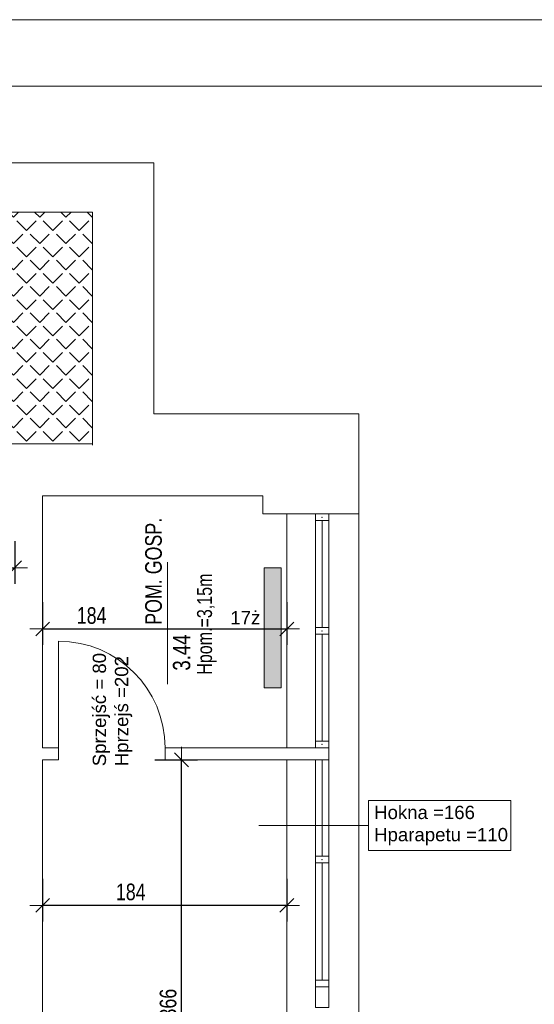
# Model space of a CAD drawing. Header units: millimetres. Extents: x 27490 to 108194, y -40520 to 41185.
# Tile 49 of 65: x 57467 to 57853, y -29899 to -29161. Entities that reach past the tile are written whole.
import ezdxf
from ezdxf.enums import TextEntityAlignment as Align

# ---------------------------------------------------------------- set-up
doc = ezdxf.new("R2010")
doc.units = ezdxf.units.MM
doc.layers.get('0').update_dxf_attribs({"lineweight": 18})
doc.layers.get('Defpoints').update_dxf_attribs({"lineweight": 18})
for name, color, linetype, lineweight in [('BA_met', 7, 'Continuous', 18), ('Cienka', 7, 'Continuous', 18), ('M_Ramki rysunków', 2, 'Continuous', 18), ('PG_WYMIARY', 1, 'Continuous', 18), ('PG_WYPOSAŻENIE', 1, 'Continuous', 18)]:
    doc.layers.add(name, color=color, linetype=linetype, lineweight=lineweight)
doc.styles.add('BIKTC', font='bikromsw.shx', dxfattribs={"width": 0.8})
doc.styles.add('BIKWYM', font='BIKROMSW.SHX', dxfattribs={"width": 0.8})
doc.styles.add('ROMANS', font='bikromsw.shx', dxfattribs={"width": 0.8})
doc.styles.get("Standard").update_dxf_attribs({"font": 'arial.ttf'})
doc.dimstyles.new('BA_KR_50', dxfattribs={"dimscale": 0.5, "dimtxt": 25, "dimasz": 1.666667, "dimexe": 24, "dimexo": 0, "dimgap": 0, "dimtad": 0, "dimdec": 1, "dimrnd": 0.5, "dimzin": 9, "dimdsep": 46, "dimtxsty": 'BIKWYM', "dimblk": 'WYM-KR', "dimcen": 0, "dimdle": 20, "dimclrd": 256, "dimclre": 256, "dimclrt": 7, "dimadec": 0, "dimazin": 0, "dimtfac": 0.033333, "dimtdec": 1, "dimtmove": 0, "dimatfit": 3, "dimldrblk": 'WYM-KR', "dimfxl": 40, "dimfxlon": 1, "dimtvp": 0.8, "dimtolj": 1, "dimarcsym": 0})

# ---------------------------------------------------------------- blocks, each defined once
blk = doc.blocks.new('bikmet')
blk.add_line((0, 1.65), (0, -1.65))
at = {"style": 'ROMANS', "width": 0.8}
blk.add_attdef('NRPOM', text='', height=1, dxfattribs=at).set_placement((-0.333, 0.333), align=Align.RIGHT)
blk.add_attdef('NWAPOM', (0.25, 0.333), '', height=1, dxfattribs=at)
blk.add_attdef('RAREA', text='', height=1.042, dxfattribs=at).set_placement((-0.333, -0.333), align=Align.TOP_RIGHT)
blk.add_attdef('PODLOGA', text='', height=1.042, dxfattribs=at).set_placement((0.25, -0.333), align=Align.TOP_LEFT)
blk = doc.blocks.new('WYM-KR')
at = {"linetype": 'ByBlock'}
blk.add_line((11.52, 0), (-11.52, 0), dxfattribs=at)
at = {"color": 7, "linetype": 'ByBlock'}
blk.add_line((6.24, 6.24), (-6.24, -6.24), dxfattribs=at)
blk = doc.blocks.new('*D583')
at = {"layer": 'Defpoints', "color": 0, "transparency": 16777216}
for p in [(57483.94, -29716), (57588.25, -29716), (57470.44, -30082)]:
    blk.add_point(p, dxfattribs=at)
at = {"layer": 'PG_WYMIARY', "lineweight": -2, "transparency": 16777216}
for p, q in [((57568.25, -29716), (57600.25, -29716)), ((57588.25, -30081.17), (57588.25, -29716.83)), ((57568.25, -30082), (57600.25, -30082))]:
    blk.add_line(p, q, dxfattribs=at)
at = {"layer": 'PG_WYMIARY', "lineweight": -2, "transparency": 16777216, "xscale": 0.8333333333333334, "yscale": 0.8333333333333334, "zscale": 0.8333333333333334}
for p, rotation in [((57588.25, -29716), 90), ((57588.25, -30082), 270)]:
    blk.add_blockref('WYM-KR', p, dxfattribs=dict(at, rotation=rotation))
at = {"layer": 'PG_WYMIARY', "color": 7, "transparency": 16777216, "insert": (57578.25, -29899), "char_height": 12.5, "attachment_point": 5, "rotation": 90, "style": 'BIKWYM'}
blk.add_mtext('\\A1;366', dxfattribs=at)
blk = doc.blocks.new('*D584')
at = {"layer": 'Defpoints', "color": 0, "transparency": 16777216}
for p in [(57483.94, -29518), (57667.44, -29531.5), (57667.44, -29617.8)]:
    blk.add_point(p, dxfattribs=at)
at = {"layer": 'PG_WYMIARY', "lineweight": -2, "transparency": 16777216}
for p, q in [((57483.94, -29597.8), (57483.94, -29629.8)), ((57667.44, -29597.8), (57667.44, -29629.8)), ((57484.78, -29617.8), (57666.61, -29617.8))]:
    blk.add_line(p, q, dxfattribs=at)
at = {"layer": 'PG_WYMIARY', "lineweight": -2, "transparency": 16777216, "xscale": 0.8333333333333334, "yscale": 0.8333333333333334, "zscale": 0.8333333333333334, "rotation": 180}
blk.add_blockref('WYM-KR', (57483.94, -29617.8), dxfattribs=at)
at = {"layer": 'PG_WYMIARY', "lineweight": -2, "transparency": 16777216, "xscale": 0.8333333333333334, "yscale": 0.8333333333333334, "zscale": 0.8333333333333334}
blk.add_blockref('WYM-KR', (57667.44, -29617.8), dxfattribs=at)
at = {"layer": 'PG_WYMIARY', "color": 7, "transparency": 16777216, "insert": (57520.77, -29607.8), "char_height": 12.5, "attachment_point": 5, "style": 'BIKWYM'}
blk.add_mtext('\\A1;184', dxfattribs=at)
blk = doc.blocks.new('*D588')
at = {"layer": 'Defpoints', "color": 0, "transparency": 16777216}
for p in [(57276.94, -29522), (57462.94, -29522), (57462.94, -29571.92)]:
    blk.add_point(p, dxfattribs=at)
at = {"layer": 'PG_WYMIARY', "lineweight": -2, "transparency": 16777216}
for p, q in [((57276.94, -29551.92), (57276.94, -29583.92)), ((57462.94, -29551.92), (57462.94, -29583.92)), ((57277.78, -29571.92), (57462.11, -29571.92))]:
    blk.add_line(p, q, dxfattribs=at)
at = {"layer": 'PG_WYMIARY', "lineweight": -2, "transparency": 16777216, "xscale": 0.8333333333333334, "yscale": 0.8333333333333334, "zscale": 0.8333333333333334, "rotation": 180}
blk.add_blockref('WYM-KR', (57276.94, -29571.92), dxfattribs=at)
at = {"layer": 'PG_WYMIARY', "lineweight": -2, "transparency": 16777216, "xscale": 0.8333333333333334, "yscale": 0.8333333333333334, "zscale": 0.8333333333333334}
blk.add_blockref('WYM-KR', (57462.94, -29571.92), dxfattribs=at)
at = {"layer": 'PG_WYMIARY', "color": 7, "transparency": 16777216, "insert": (57369.94, -29561.92), "char_height": 12.5, "attachment_point": 5, "style": 'BIKWYM'}
blk.add_mtext('\\A1;186', dxfattribs=at)
blk = doc.blocks.new('*D591')
at = {"layer": 'Defpoints', "color": 0, "transparency": 16777216}
for p in [(57483.94, -29716), (57667.44, -29716), (57483.94, -29825.24)]:
    blk.add_point(p, dxfattribs=at)
at = {"layer": 'PG_WYMIARY', "lineweight": -2, "transparency": 16777216}
for p, q in [((57483.94, -29805.24), (57483.94, -29837.24)), ((57667.44, -29805.24), (57667.44, -29837.24)), ((57666.61, -29825.24), (57484.78, -29825.24))]:
    blk.add_line(p, q, dxfattribs=at)
at = {"layer": 'PG_WYMIARY', "lineweight": -2, "transparency": 16777216, "xscale": 0.8333333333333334, "yscale": 0.8333333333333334, "zscale": 0.8333333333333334, "rotation": 180}
blk.add_blockref('WYM-KR', (57483.94, -29825.24), dxfattribs=at)
at = {"layer": 'PG_WYMIARY', "lineweight": -2, "transparency": 16777216, "xscale": 0.8333333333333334, "yscale": 0.8333333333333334, "zscale": 0.8333333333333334}
blk.add_blockref('WYM-KR', (57667.44, -29825.24), dxfattribs=at)
at = {"layer": 'PG_WYMIARY', "color": 7, "transparency": 16777216, "insert": (57550.14, -29815.24), "char_height": 12.5, "attachment_point": 5, "style": 'BIKWYM'}
blk.add_mtext('\\A1;184', dxfattribs=at)

msp = doc.modelspace()

# ---------------------------------------------------------------- hatches: boundary and pattern name
at = {"lineweight": 20, "true_color": 0x939598}
h = msp.add_hatch(dxfattribs=at)
h.set_pattern_fill('ANGLE', color=252, scale=2, angle=45)
h.set_pattern_definition([(45, (0, 0), (-9.8782817, 9.8782817), [10.16, -3.81]), (135, (0, 0), (-9.8782817, -9.8782817), [10.16, -3.81])])
h.paths.add_polyline_path([(57137.44, -29479), (57521.44, -29479), (57521.44, -29305), (57137.44, -29305)])
at = {"true_color": 0xf26722}
h = msp.add_hatch(color=30, dxfattribs=at)
h.dxf.hatch_style = 1
h.paths.add_polyline_path([(57650.35, -29661.88), (57663.19, -29661.88), (57663.21, -29571.88), (57650.37, -29571.88)])

# ---------------------------------------------------------------- linework, layer by layer
for p, q in [((57042.44, -29268.07), (57567.4, -29268.07)), ((57567.4, -29268.07), (57567.4, -29456.44)), ((57567.4, -29456.44), (57721.44, -29456.44)), ((57649.44, -29518), (57649.44, -29531.5)), ((57649.44, -29531.5), (57721.44, -29531.5)), ((57688.94, -29531.5), (57688.94, -29707)), ((57688.94, -29531.5), (57698.94, -29531.5)), ((57698.94, -29531.5), (57698.94, -29886.5)), ((57688.94, -29536.5), (57698.94, -29536.5)), ((57693.94, -29536.5), (57693.94, -29616.75)), ((57688.94, -29616.75), (57698.94, -29616.75)), ((57688.94, -29621.75), (57698.94, -29621.75)), ((57693.94, -29621.75), (57693.94, -29702)), ((57688.94, -29702), (57698.94, -29702)), ((57688.94, -29707), (57698.94, -29707)), ((57688.94, -29716), (57688.94, -29886.5)), ((57693.94, -29716), (57693.94, -29788.33)), ((57688.94, -29788.33), (57698.94, -29788.33)), ((57688.94, -29793.33), (57698.94, -29793.33)), ((57693.94, -29793.33), (57693.94, -29881.5)), ((57688.94, -29881.5), (57698.94, -29881.5)), ((57688.94, -29886.5), (57698.94, -29886.5))]:
    msp.add_line(p, q)
at = {"lineweight": 20}
for p, q in [((57151.44, -29305), (57521.44, -29305)), ((57521.44, -29305), (57521.44, -29480)), ((57721.44, -29456.44), (57721.44, -30316.5)), ((57483.94, -29518), (57649.44, -29518)), ((57483.94, -29707), (57483.94, -29518)), ((57667.44, -29531.5), (57667.44, -29707)), ((57688.94, -29616.75), (57688.94, -29621.75)), ((57495.94, -29711.5), (57495.94, -29627)), ((57483.94, -29707), (57495.94, -29707)), ((57495.94, -29707), (57495.94, -29716)), ((57575.94, -29707), (57698.94, -29707)), ((57575.94, -29707), (57575.94, -29716)), ((57483.94, -29915.5), (57483.94, -29716)), ((57483.94, -29716), (57495.94, -29716)), ((57575.94, -29716), (57698.94, -29716)), ((57667.44, -29716), (57667.44, -30082))]:
    msp.add_line(p, q, dxfattribs=at)
msp.add_lwpolyline([(57137.44, -29479), (57521.44, -29479), (57521.44, -29305), (57137.44, -29305)], close=True, dxfattribs=at)
for points in [[(57663.17, -29661.88), (57650.33, -29661.88), (57650.35, -29571.88), (57663.19, -29571.88)], [(57663.19, -29661.88), (57650.35, -29661.88), (57650.37, -29571.88), (57663.21, -29571.88)], [(57688.94, -29886.5), (57698.94, -29886.5), (57698.94, -29902), (57688.94, -29902)]]:
    msp.add_lwpolyline(points, close=True)
for p in [(57693.94, -29534), (57693.94, -29534), (57693.94, -29534), (57693.94, -29534), (57693.94, -29619.25), (57693.94, -29619.25), (57693.94, -29619.25), (57693.94, -29619.25), (57693.94, -29704.5), (57693.94, -29704.5), (57693.94, -29704.5), (57693.94, -29704.5), (57693.94, -29790.83), (57693.94, -29790.83), (57693.94, -29790.83), (57693.94, -29790.83)]:
    msp.add_point(p)
at = {"layer": 'BA_met', "color": 18, "true_color": 0x000000}
msp.add_line((57577.65, -29659.22), (57577.65, -29567.71), dxfattribs=at)
at = {"layer": 'Cienka'}
msp.add_line((57646.27, -29765.29), (57728.83, -29765.29), dxfattribs=at)
msp.add_lwpolyline([(57835.75, -29746.5), (57835.75, -29784.08), (57728.83, -29784.08), (57728.83, -29746.5)], close=True, dxfattribs=at)
msp.add_arc((57495.94, -29707), 80, 0, 90, dxfattribs=at)
at = {"layer": 'Defpoints', "color": 18, "lineweight": 18, "true_color": 0x000000}
msp.add_lwpolyline([(54495.32, -29160.59), (58695.32, -29160.59), (58695.32, -32130.59), (54495.32, -32130.59)], close=True, dxfattribs=at)
at = {"layer": 'M_Ramki rysunków'}
msp.add_lwpolyline([(54795.32, -32080.59), (54795.32, -29210.59), (58645.32, -29210.59), (58645.32, -32080.59)], close=True, dxfattribs=at)

# ---------------------------------------------------------------- block references
at = {"layer": 'BA_met', "color": 18, "true_color": 0x000000, "xscale": 12.5, "yscale": 12.5, "zscale": 12.5, "rotation": 90}
msp.add_blockref('bikmet', (57577.65, -29617.8), dxfattribs=at).add_auto_attribs({'NWAPOM': 'POM. GOSP.', 'RAREA': '3.44'})

# ---------------------------------------------------------------- texts
at = {"char_height": 10, "attachment_point": 1}
for s, insert in [('17ż', (57624.97, -29604.38)), ('Hokna =166\\PHparapetu =110', (57733.04, -29750.48))]:
    msp.add_mtext_dynamic_manual_height_columns(s, width=650.6795, gutter_width=50, heights=[0], dxfattribs=dict(at, insert=insert))
at = {"insert": (57521.56, -29720.83), "char_height": 10, "attachment_point": 1, "rotation": 90}
msp.add_mtext_dynamic_manual_height_columns('Sprzejść = 80\\PHprzejś =202', width=650.6795, gutter_width=50, heights=[0], dxfattribs=at)
at = {"layer": 'PG_WYPOSAŻENIE', "color": 18, "true_color": 0x000000, "insert": (57599.95, -29652.17), "char_height": 11.25, "attachment_point": 1, "rotation": 90, "style": 'BIKTC'}
msp.add_mtext_dynamic_manual_height_columns('Hpom.=3,15m', width=976.0193, gutter_width=75, heights=[0], dxfattribs=at)

# ---------------------------------------------------------------- dimensions: what is measured, and where the dimension line sits
at = {"layer": 'PG_WYMIARY'}
for base, p1, p2, picture, middle in [((57667.44237237, -29617.79928883), (57483.94237237, -29517.99967447), (57667.44237237, -29531.49967447), '*D584', (57520.77025328, -29617.79928883)), ((57483.94237237, -29825.2414981), (57667.44237237, -29715.99967447), (57483.94237237, -29715.99967447), '*D591', (57550.13816818, -29825.2414981))]:
    dim = msp.add_linear_dim(base=base, p1=p1, p2=p2, dimstyle='BA_KR_50', override={"dimdec": 0, "dimtmove": 1}, dxfattribs=at)
    dim.commit()
    dim.dimension.update_dxf_attribs({"geometry": picture, "text_midpoint": middle, "dimtype": 160})
dim = msp.add_linear_dim(base=(57462.94, -29571.92), p1=(57276.94, -29522), p2=(57462.94, -29522), dimstyle='BA_KR_50', override={"dimdec": 0, "dimtmove": 1}, dxfattribs=at)
dim.commit()
dim.dimension.update_dxf_attribs({"geometry": '*D588', "text_midpoint": (57369.94, -29561.92)})
dim = msp.add_linear_dim(base=(57588.25, -29716), p1=(57470.44, -30082), p2=(57483.94, -29716), angle=90, dimstyle='BA_KR_50', override={"dimdec": 0, "dimtmove": 1}, dxfattribs=at)
dim.commit()
dim.dimension.update_dxf_attribs({"geometry": '*D583', "text_midpoint": (57578.25, -29899)})

doc.saveas('drawing.dxf')
